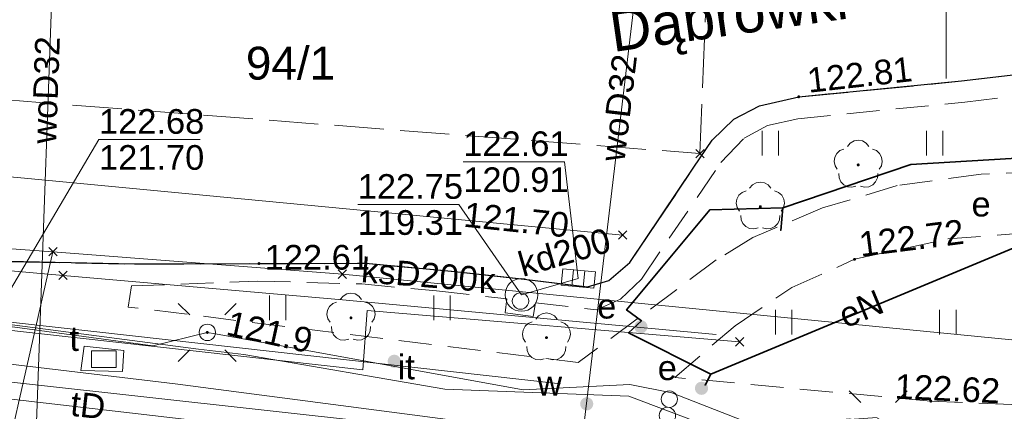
# Model space of a CAD drawing. Extents: x 6472695 to 6473494, y 5822279 to 5823456.
# Tile 10 of 49: x 6472872 to 6472902, y 5822587 to 5822599. Entities that reach past the tile are written whole.
import ezdxf
from ezdxf.enums import TextEntityAlignment as Align

# ---------------------------------------------------------------- set-up
doc = ezdxf.new("R2010")
doc.units = 0
doc.linetypes.add('PRZER2-1', pattern=[1.5, 1, -0.5])
doc.linetypes.add('PRZER3-1', pattern=[2, 1.5, -0.5])
doc.layers.get('0').update_dxf_attribs({"color": 253, "linetype": 'CONTINUOUS'})
for name, color, linetype, lineweight in [('EGBO', 253, 'CONTINUOUS', 18), ('EGDE_O', 253, 'CONTINUOUS', 18), ('GELULI_O', 253, 'CONTINUOUS', 18), ('GSPPRB', 253, 'CONTINUOUS', 18), ('GUPPRZ_O', 253, 'CONTINUOUS', 18), ('OTKC', 253, 'CONTINUOUS', 18), ('OTKJ', 7, 'CONTINUOUS', 30), ('OTKK', 7, 'CONTINUOUS', 30), ('OTRS', 253, 'CONTINUOUS', 13), ('OTRS_O', 253, 'CONTINUOUS', 13), ('OTZI', 253, 'CONTINUOUS', 18), ('OTZI_O', 253, 'CONTINUOUS', 18), ('OTZL', 253, 'CONTINUOUS', 18), ('OTZT', 253, 'CONTINUOUS', 18), ('Ramka sekcyjna', 253, 'CONTINUOUS', 18), ('SUCP', 253, 'CONTINUOUS', 18), ('SUEO', 253, 'CONTINUOUS', 18), ('SUEP', 253, 'CONTINUOUS', 18), ('SUEP_O', 253, 'CONTINUOUS', 18), ('SUEU', 253, 'CONTINUOUS', 18), ('SUEU_O', 253, 'CONTINUOUS', 18), ('SUGP', 253, 'CONTINUOUS', 18), ('SUKK', 253, 'CONTINUOUS', 18), ('SUKP', 253, 'CONTINUOUS', 18), ('SUKP_O', 253, 'CONTINUOUS', 18), ('SULO', 253, 'CONTINUOUS', 35), ('SUPK', 253, 'CONTINUOUS', 18), ('SUPP', 253, 'CONTINUOUS', 18), ('SUPW', 253, 'CONTINUOUS', 18), ('SUPW_O', 253, 'CONTINUOUS', 18), ('SUTP', 253, 'CONTINUOUS', 18), ('SUTP_O', 253, 'CONTINUOUS', 18), ('SUWP', 253, 'CONTINUOUS', 18), ('SUWP_O', 253, 'CONTINUOUS', 18), ('SUWW', 253, 'CONTINUOUS', 18), ('SUWW_O', 253, 'CONTINUOUS', 18)]:
    doc.layers.add(name, color=color, linetype=linetype, lineweight=lineweight)
doc.styles.add('Arial', font='Arial')

# ---------------------------------------------------------------- blocks, each defined once
blk = doc.blocks.new('D_GSPPRB0')
at = {"color": 0, "lineweight": 18}
for points in [[(-0.12726, -0.12726), (0.12726, 0.12726)], [(-0.12726, 0.12726), (0.12726, -0.12726)]]:
    blk.add_lwpolyline(points, dxfattribs=at)
blk = doc.blocks.new('D_GSPTZI1')
blk.add_hatch(color=0).paths.add_polyline_path([(-0.2, 0), (-0.193185, -0.051764), (-0.173205, -0.1), (-0.141421, -0.141421), (-0.1, -0.173205), (-0.051764, -0.193185), (0, -0.2), (0.051764, -0.193185), (0.1, -0.173205), (0.141421, -0.141421), (0.173205, -0.1), (0.193185, -0.051764), (0.2, 0), (0.193185, 0.051764), (0.173205, 0.1), (0.141421, 0.141421), (0.1, 0.173205), (0.051764, 0.193185), (0, 0.2), (-0.051764, 0.193185), (-0.1, 0.173205), (-0.141421, 0.141421), (-0.173205, 0.1), (-0.193185, 0.051764)])
blk = doc.blocks.new('D_GUPIWZ1_1')
at = {"color": 0}
blk.add_lwpolyline([(0, 0.25), (0.064705, 0.241481), (0.125, 0.216506), (0.176777, 0.176777), (0.216506, 0.125), (0.241481, 0.064705), (0.25, 0), (0.241481, -0.064705), (0.216506, -0.125), (0.176777, -0.176777), (0.125, -0.216506), (0.064705, -0.241481), (0, -0.25), (-0.064705, -0.241481), (-0.125, -0.216506), (-0.176777, -0.176777), (-0.216506, -0.125), (-0.241481, -0.064705), (-0.25, 0), (-0.241481, 0.064705), (-0.216506, 0.125), (-0.176777, 0.176777), (-0.125, 0.216506), (-0.064705, 0.241481)], close=True, dxfattribs=at)
blk = doc.blocks.new('D_GUPKKS1')
at = {"color": 0}
blk.add_lwpolyline([(0.5, -0.25), (-0.5, -0.25), (-0.5, 0.25), (0.5, 0.25)], close=True, dxfattribs=at)
for points in [[(-0.175, -0.25), (-0.175, 0.25)], [(0.175, -0.25), (0.175, 0.25)]]:
    blk.add_lwpolyline(points, dxfattribs=at)
blk = doc.blocks.new('D_GSPWPS1')
blk.add_hatch(color=0).paths.add_polyline_path([(-0.045, 0), (-0.043467, -0.011647), (-0.038971, -0.0225), (-0.03182, -0.03182), (-0.0225, -0.038971), (-0.011647, -0.043467), (0, -0.045), (0.011647, -0.043467), (0.0225, -0.038971), (0.03182, -0.03182), (0.038971, -0.0225), (0.043467, -0.011647), (0.045, 0), (0.043467, 0.011647), (0.038971, 0.0225), (0.03182, 0.03182), (0.0225, 0.038971), (0.011647, 0.043467), (0, 0.045), (-0.011647, 0.043467), (-0.0225, 0.038971), (-0.03182, 0.03182), (-0.038971, 0.0225), (-0.043467, 0.011647)])
blk = doc.blocks.new('D_GSPRDL1')
blk.add_hatch(color=0).paths.add_polyline_path([(0, -0.045), (0.013906, -0.042798), (0.02645, -0.036406), (0.036406, -0.02645), (0.042798, -0.013906), (0.045, 0), (0.042798, 0.013906), (0.036406, 0.02645), (0.02645, 0.036406), (0.013906, 0.042798), (0, 0.045), (-0.013906, 0.042798), (-0.02645, 0.036406), (-0.036406, 0.02645), (-0.042798, 0.013906), (-0.045, 0), (-0.042798, -0.013906), (-0.036406, -0.02645), (-0.02645, -0.036406), (-0.013906, -0.042798)])
at = {"color": 0}
for points in [[(-0.324277, 0.563333), (-0.240553, 0.662679), (-0.127956, 0.727494), (0, 0.75), (0.127956, 0.727494), (0.240553, 0.662679), (0.324277, 0.563333)], [(-0.635969, -0.134326), (-0.70458, -0.024001), (-0.731429, 0.103115), (-0.713292, 0.231763), (-0.652348, 0.346501), (-0.55591, 0.433559), (-0.435555, 0.482485)], [(0.435555, 0.482485), (0.55591, 0.433559), (0.652348, 0.346501), (0.713292, 0.231763), (0.731429, 0.103115), (0.70458, -0.024001), (0.635969, -0.134326)], [(-0.068773, -0.646351), (-0.194901, -0.677512), (-0.324092, -0.663766), (-0.440839, -0.606763), (-0.531129, -0.513345), (-0.584125, -0.394725), (-0.593465, -0.265141)], [(0.593465, -0.265141), (0.584125, -0.394725), (0.531129, -0.513345), (0.440839, -0.606763), (0.324092, -0.663766), (0.194901, -0.677512), (0.068773, -0.646351)]]:
    blk.add_lwpolyline(points, dxfattribs=at)
blk = doc.blocks.new('D_GUPIWZ1_3')
at = {"color": 0}
blk.add_lwpolyline([(0.375, -0.25), (-0.375, -0.25), (-0.375, 0.25), (0.375, 0.25)], close=True, dxfattribs=at)
blk = doc.blocks.new('D_GUPWZA1')
blk.add_hatch(color=0).paths.add_polyline_path([(-0.2, 0), (-0.193185, -0.051764), (-0.173205, -0.1), (-0.141421, -0.141421), (-0.1, -0.173205), (-0.051764, -0.193185), (0, -0.2), (0.051764, -0.193185), (0.1, -0.173205), (0.141421, -0.141421), (0.173205, -0.1), (0.193185, -0.051764), (0.2, 0), (0.193185, 0.051764), (0.173205, 0.1), (0.141421, 0.141421), (0.1, 0.173205), (0.051764, 0.193185), (0, 0.2), (-0.051764, 0.193185), (-0.1, 0.173205), (-0.141421, 0.141421), (-0.173205, 0.1), (-0.193185, 0.051764)])
blk = doc.blocks.new('D_GUPEUT1')
blk.add_hatch(color=0).paths.add_polyline_path([(-0.2, 0), (-0.193185, -0.051764), (-0.173205, -0.1), (-0.141421, -0.141421), (-0.1, -0.173205), (-0.051764, -0.193185), (0, -0.2), (0.051764, -0.193185), (0.1, -0.173205), (0.141421, -0.141421), (0.173205, -0.1), (0.193185, -0.051764), (0.2, 0), (0.193185, 0.051764), (0.173205, 0.1), (0.141421, 0.141421), (0.1, 0.173205), (0.051764, 0.193185), (0, 0.2), (-0.051764, 0.193185), (-0.1, 0.173205), (-0.141421, 0.141421), (-0.173205, 0.1), (-0.193185, 0.051764)])
blk = doc.blocks.new('D_GUPELA2')
blk.add_hatch(color=0).paths.add_polyline_path([(-0.001087, 0.044987), (0.011881, 0.043403), (0.021281, 0.03965), (0.030065, 0.033482), (0.038133, 0.023893), (0.043117, 0.012881), (0.044986, 0.001113), (0.044323, -0.007777), (0.040557, -0.019497), (0.033417, -0.030138), (0.024849, -0.037517), (0.013788, -0.042836), (0.002013, -0.044955), (-0.00982, -0.043916), (-0.020466, -0.040077), (-0.029541, -0.033946), (-0.036867, -0.025804), (-0.04187, -0.01649), (-0.04461, -0.005909), (-0.044532, 0.006476), (-0.041285, 0.017903), (-0.034764, 0.028574), (-0.024479, 0.03776), (-0.013449, 0.042943)])
at = {"color": 0}
for points in [[(-0.883883, 0.883883), (-0.53033, 0.53033)], [(0.883883, 0.883883), (0.53033, 0.53033)], [(-0.883883, -0.883883), (-0.53033, -0.53033)], [(0.883883, -0.883883), (0.53033, -0.53033)]]:
    blk.add_lwpolyline(points, dxfattribs=at)
blk = doc.blocks.new('D_GEPIPP1')
at = {"color": 0}
blk.add_lwpolyline([(0, 0.25), (0.064705, 0.241481), (0.125, 0.216506), (0.176777, 0.176777), (0.216506, 0.125), (0.241481, 0.064705), (0.25, 0), (0.241481, -0.064705), (0.216506, -0.125), (0.176777, -0.176777), (0.125, -0.216506), (0.064705, -0.241481), (0, -0.25), (-0.064705, -0.241481), (-0.125, -0.216506), (-0.176777, -0.176777), (-0.216506, -0.125), (-0.241481, -0.064705), (-0.25, 0), (-0.241481, 0.064705), (-0.216506, 0.125), (-0.176777, 0.176777), (-0.125, 0.216506), (-0.064705, 0.241481)], close=True, dxfattribs=at)
blk = doc.blocks.new('D_GUPELA1')
at = {"color": 0}
blk.add_lwpolyline([(0, 0.25), (0.064705, 0.241481), (0.125, 0.216506), (0.176777, 0.176777), (0.216506, 0.125), (0.241481, 0.064705), (0.25, 0), (0.241481, -0.064705), (0.216506, -0.125), (0.176777, -0.176777), (0.125, -0.216506), (0.064705, -0.241481), (0, -0.25), (-0.064705, -0.241481), (-0.125, -0.216506), (-0.176777, -0.176777), (-0.216506, -0.125), (-0.241481, -0.064705), (-0.25, 0), (-0.241481, 0.064705), (-0.216506, 0.125), (-0.176777, 0.176777), (-0.125, 0.216506), (-0.064705, 0.241481)], close=True, dxfattribs=at)
blk = doc.blocks.new('D_GUPISN1')
at = {"color": 0}
blk.add_lwpolyline([(0, 0.25), (0.064705, 0.241481), (0.125, 0.216506), (0.176777, 0.176777), (0.216506, 0.125), (0.241481, 0.064705), (0.25, 0), (0.241481, -0.064705), (0.216506, -0.125), (0.176777, -0.176777), (0.125, -0.216506), (0.064705, -0.241481), (0, -0.25), (-0.064705, -0.241481), (-0.125, -0.216506), (-0.176777, -0.176777), (-0.216506, -0.125), (-0.241481, -0.064705), (-0.25, 0), (-0.241481, 0.064705), (-0.216506, 0.125), (-0.176777, 0.176777), (-0.125, 0.216506), (-0.064705, 0.241481)], close=True, dxfattribs=at)
blk = doc.blocks.new('D_GSSUTR1')
at = {"color": 0}
for points in [[(-0.25666, 0.36165), (-0.25666, -0.38835)], [(0.24334, -0.38835), (0.24334, 0.36165)]]:
    blk.add_lwpolyline(points, dxfattribs=at)

msp = doc.modelspace()

# ---------------------------------------------------------------- linework, layer by layer
at = {"layer": 'GUPPRZ_O', "linetype": 'Continuous', "flags": 128}
for points in [[(6472871.286, 5822590.691), (6472874.21, 5822595.644), (6472877.29, 5822595.644)], [(6472888.8, 5822591.42), (6472888.379, 5822594.966), (6472885.299, 5822594.966)], [(6472887.07, 5822590.92), (6472885.166, 5822593.667), (6472882.086, 5822593.667)]]:
    msp.add_lwpolyline(points, dxfattribs=at)
at = {"layer": 'OTKC', "linetype": 'PRZER2-1'}
msp.add_lwpolyline([(6472870.061, 5822605.887), (6472877.4, 5822606.114), (6472877.383, 5822607.25), (6472879.47, 5822607.342), (6472879.44, 5822606.184), (6472882.916, 5822606.302), (6472882.854, 5822607.479), (6472884.97, 5822607.482), (6472884.992, 5822606.373), (6472885.217, 5822606.381, -0.000024), (6472894.961, 5822608.099), (6472894.708, 5822609.164), (6472896.785, 5822609.545), (6472896.924, 5822608.445), (6472899.055, 5822608.82), (6472904.508, 5822609.793), (6472904.851, 5822609.86), (6472912.221, 5822611.642), (6472920.28, 5822614.161), (6472936.274, 5822620.31)], format="xyb", dxfattribs=at)
for points in [[(6472869.5, 5822591.98), (6472875.29, 5822591.86), (6472879.08, 5822591.87), (6472882.32, 5822591.88), (6472885.04, 5822591.63), (6472887.15, 5822591.4), (6472889.08, 5822591.16), (6472889.73, 5822591.36), (6472890.37, 5822591.9), (6472892.32, 5822594.8), (6472892.87, 5822595.62), (6472893.53, 5822596.26), (6472894.32, 5822596.67), (6472895.51, 5822596.94), (6472900.46, 5822597.42), (6472904.55, 5822597.9)], [(6472902.82, 5822594.65), (6472901.06, 5822594.59), (6472898.51, 5822594.24), (6472896.23, 5822593.56), (6472894.11, 5822592.66), (6472893, 5822591.98), (6472888.8, 5822588.86), (6472875.1, 5822590.55), (6472875.2, 5822591.19), (6472879.04, 5822591.34), (6472882.21, 5822591.25), (6472884.48, 5822591.04), (6472886.62, 5822590.8), (6472886.57, 5822590.37), (6472887.43, 5822590.26), (6472887.5, 5822590.68), (6472889.35, 5822590.46), (6472890.08, 5822590.79), (6472890.72, 5822591.4), (6472893.14, 5822594.94), (6472893.85, 5822595.68), (6472894.56, 5822596.07), (6472895.48, 5822596.27), (6472900.57, 5822596.78), (6472904.64, 5822597.27)], [(6472906.49, 5822587.39), (6472899.53, 5822587.69), (6472891.74, 5822588.41), (6472893.57, 5822589.98), (6472895.3, 5822591.14), (6472897.21, 5822592), (6472900.05, 5822592.62), (6472902.84, 5822592.84)]]:
    msp.add_lwpolyline(points, dxfattribs=at)
at = {"layer": 'OTKJ', "linetype": 'PRZER3-1'}
msp.add_lwpolyline([(6472869.5, 5822591.98), (6472875.29, 5822591.86), (6472879.08, 5822591.87), (6472882.32, 5822591.88), (6472885.04, 5822591.63), (6472887.15, 5822591.4), (6472889.08, 5822591.16), (6472889.73, 5822591.36), (6472890.37, 5822591.9), (6472892.32, 5822594.8), (6472892.87, 5822595.62), (6472893.53, 5822596.26), (6472894.32, 5822596.67), (6472895.51, 5822596.94), (6472900.46, 5822597.42), (6472904.55, 5822597.9)], dxfattribs=at)
at = {"layer": 'OTKK', "linetype": 'Continuous'}
msp.add_lwpolyline([(6472869.5, 5822591.98), (6472875.29, 5822591.86), (6472879.08, 5822591.87), (6472882.32, 5822591.88), (6472885.04, 5822591.63), (6472887.15, 5822591.4), (6472889.08, 5822591.16), (6472889.73, 5822591.36), (6472890.37, 5822591.9), (6472892.32, 5822594.8), (6472892.87, 5822595.62), (6472893.53, 5822596.26), (6472894.32, 5822596.67), (6472895.51, 5822596.94), (6472900.46, 5822597.42), (6472904.55, 5822597.9)], dxfattribs=at)
at = {"layer": 'OTZT', "linetype": 'PRZER2-1'}
for points in [[(6472902.82, 5822594.65), (6472901.06, 5822594.59), (6472898.51, 5822594.24), (6472896.23, 5822593.56), (6472894.11, 5822592.66), (6472893, 5822591.98), (6472888.8, 5822588.86), (6472875.1, 5822590.55), (6472875.2, 5822591.19), (6472879.04, 5822591.34), (6472882.21, 5822591.25), (6472884.48, 5822591.04), (6472886.62, 5822590.8), (6472886.57, 5822590.37), (6472887.43, 5822590.26), (6472887.5, 5822590.68), (6472889.35, 5822590.46), (6472890.08, 5822590.79), (6472890.72, 5822591.4), (6472893.14, 5822594.94), (6472893.85, 5822595.68), (6472894.56, 5822596.07), (6472895.48, 5822596.27), (6472900.57, 5822596.78), (6472904.64, 5822597.27)], [(6472906.49, 5822587.39), (6472899.53, 5822587.69), (6472891.74, 5822588.41), (6472893.57, 5822589.98), (6472895.3, 5822591.14), (6472897.21, 5822592), (6472900.05, 5822592.62), (6472902.84, 5822592.84)]]:
    msp.add_lwpolyline(points, dxfattribs=at)
at = {"layer": 'Ramka sekcyjna', "linetype": 'Continuous', "flags": 128}
msp.add_lwpolyline([(6472900, 5822597.5), (6472900, 5822602.5)], dxfattribs=at)
at = {"layer": 'SUCP', "linetype": 'PRZER3-1'}
msp.add_lwpolyline([(6472800.466, 5822595.002), (6472801.128, 5822600.714), (6472807.774, 5822600.302), (6472807.618, 5822598.755), (6472847.896, 5822594.591), (6472848.422, 5822598.808), (6472855.46, 5822598.077), (6472892.503, 5822595.214), (6472892.881, 5822604.745), (6472898.706, 5822604.843)], dxfattribs=at)
at = {"layer": 'SUEP', "linetype": 'Continuous'}
for points in [[(6472918.337, 5822574.318), (6472906.914, 5822580.938), (6472906.726, 5822582.38), (6472906.579, 5822584.324), (6472905.073, 5822584.909), (6472902.02, 5822585.828), (6472897.537, 5822587.049), (6472897.056, 5822587.153), (6472893.208, 5822586.756), (6472890.342, 5822587.843), (6472884.737, 5822588.052), (6472878.616, 5822589.105), (6472877.236, 5822589.272), (6472863.411, 5822591.069), (6472858.049, 5822591.801), (6472840.199, 5822593.495), (6472835.191, 5822593.832), (6472832.241, 5822594.02), (6472824.335, 5822594.94), (6472816.752, 5822595.717), (6472811.461, 5822596.149), (6472801.041, 5822597.298), (6472790.223, 5822598.54)], [(6472906.79, 5822594.17), (6472906.55, 5822594.85), (6472903.16, 5822595.14), (6472898.92, 5822594.88), (6472895.03, 5822593.56), (6472894.96, 5822592.88), (6472895.03, 5822593.56), (6472892.8, 5822593.5), (6472890.27, 5822590.46), (6472890.72, 5822590.13), (6472890.33, 5822589.77), (6472892.83, 5822588.51), (6472892.66, 5822588.18), (6472892.83, 5822588.51), (6472902.04, 5822592.34), (6472902.04, 5822592.94), (6472902.04, 5822592.34), (6472906.62, 5822591.08), (6472906.52, 5822587.73), (6472904.08, 5822587.6), (6472903.23, 5822582.72)], [(6472863.91, 5822590.979), (6472875.847, 5822589.371), (6472877.506, 5822589.778), (6472877.756, 5822589.733), (6472887.122, 5822588.029), (6472890.365, 5822588.196), (6472891.644, 5822587.943), (6472894.243, 5822586.927), (6472897.901, 5822587.195)]]:
    msp.add_lwpolyline(points, dxfattribs=at)
at = {"layer": 'SUGP', "linetype": 'Continuous'}
for points in [[(6472892.992, 5822589.716), (6472881.618, 5822590.771), (6472873.116, 5822591.512), (6472862.529, 5822592.449), (6472843.84, 5822594.08), (6472844.362, 5822603.843)], [(6472838.034, 5822601.537), (6472837.97, 5822597.278), (6472844.215, 5822596.683), (6472871.73, 5822594.488), (6472890.147, 5822592.735)], [(6472893.709, 5822589.492), (6472882.378, 5822590.443), (6472882.243, 5822588.638), (6472856.057, 5822591.569), (6472839.083, 5822593.358), (6472821.129, 5822595.552)], [(6472888.262, 5822588.218), (6472857.482, 5822591.656), (6472853.668, 5822592.049)]]:
    msp.add_lwpolyline(points, dxfattribs=at)
at = {"layer": 'SUKP', "linetype": 'Continuous'}
for points in [[(6472916.997, 5822588.083), (6472881.619, 5822591.549), (6472872.809, 5822592.231), (6472863.012, 5822592.936), (6472853.703, 5822594.557)], [(6472868.435, 5822573.014), (6472872.809, 5822592.231)], [(6472888.8, 5822591.42), (6472887.07, 5822590.92)]]:
    msp.add_lwpolyline(points, dxfattribs=at)
at = {"layer": 'SULO', "linetype": 'Continuous'}
msp.add_lwpolyline([(6472906.79, 5822594.17), (6472906.55, 5822594.85), (6472903.16, 5822595.14), (6472898.92, 5822594.88), (6472895.03, 5822593.56), (6472894.96, 5822592.88), (6472895.03, 5822593.56), (6472892.8, 5822593.5), (6472890.27, 5822590.46), (6472890.72, 5822590.13), (6472890.33, 5822589.77), (6472892.83, 5822588.51), (6472892.66, 5822588.18), (6472892.83, 5822588.51), (6472902.04, 5822592.34), (6472902.04, 5822592.94), (6472902.04, 5822592.34), (6472906.62, 5822591.08), (6472906.52, 5822587.73), (6472904.08, 5822587.6), (6472903.23, 5822582.72)], dxfattribs=at)
at = {"layer": 'SUPK', "linetype": 'Continuous'}
msp.add_lwpolyline([(6472887.07, 5822590.42, -1), (6472887.07, 5822591.42, -1)], format="xyb", close=True, dxfattribs=at)
msp.add_lwpolyline([(6472873.755, 5822589.356), (6472873.661, 5822588.623), (6472874.927, 5822588.593), (6472874.97, 5822589.228)], close=True, dxfattribs=at)
at = {"layer": 'SUTP', "linetype": 'Continuous'}
for points in [[(6472810.526, 5822594.333), (6472812.133, 5822594.991), (6472814.254, 5822595.066), (6472827.053, 5822593.728), (6472845.918, 5822591.906), (6472866.843, 5822589.37), (6472876.529, 5822588.218), (6472889.638, 5822586.504), (6472901.21, 5822584.905), (6472904.081, 5822584.455), (6472904.281, 5822583.813)], [(6472905.724, 5822579.32), (6472907.904, 5822583.639), (6472904.242, 5822584.649), (6472821.896, 5822593.755)], [(6472904.281, 5822583.813), (6472900.991, 5822584.22), (6472885.553, 5822586.128), (6472862.184, 5822588.837), (6472845.261, 5822590.88), (6472822.562, 5822593.65), (6472822.39, 5822592.082)]]:
    msp.add_lwpolyline(points, dxfattribs=at)
at = {"layer": 'SUWP', "linetype": 'Continuous'}
for points in [[(6472891.106, 5822604.879), (6472888.609, 5822583.974)], [(6472872.926, 5822604.244), (6472872.263, 5822585.919)]]:
    msp.add_lwpolyline(points, dxfattribs=at)

# ---------------------------------------------------------------- block references
at = {"layer": 'EGBO', "linetype": 'Continuous'}
for p in [(6472891.571, 5822587.75), (6472891.512, 5822587.253)]:
    msp.add_blockref('D_GEPIPP1', p, dxfattribs=at)
at = {"layer": 'GSPPRB', "linetype": 'Continuous'}
for p in [(6472892.503, 5822595.214), (6472890.147, 5822592.735), (6472872.809, 5822592.231), (6472873.116, 5822591.512), (6472881.619, 5822591.549), (6472893.709, 5822589.492)]:
    msp.add_blockref('D_GSPPRB0', p, dxfattribs=at)
at = {"layer": 'OTRS', "linetype": 'Continuous'}
for p in [(6472895.51, 5822596.94), (6472897.21, 5822592), (6472879.08, 5822591.87), (6472899.53, 5822587.69)]:
    msp.add_blockref('D_GSPWPS1', p, dxfattribs=at)
at = {"layer": 'OTZI', "linetype": 'Continuous'}
msp.add_blockref('D_GSPTZI1', (6472883.197, 5822588.901), dxfattribs=at)
at = {"layer": 'OTZL', "linetype": 'Continuous'}
for p in [(6472897.32, 5822594.87), (6472894.34, 5822593.6), (6472881.88, 5822590.22), (6472887.83, 5822589.62)]:
    msp.add_blockref('D_GSPRDL1', p, dxfattribs=at)
at = {"layer": 'OTZT', "linetype": 'Continuous'}
for p in [(6472894.655, 5822595.543), (6472899.655, 5822595.543), (6472879.655, 5822590.543), (6472884.655, 5822590.543), (6472895.055, 5822590.108), (6472900.055, 5822590.108)]:
    msp.add_blockref('D_GSSUTR1', p, dxfattribs=at)
at = {"layer": 'SUEO', "linetype": 'Continuous'}
for name in ['D_GUPELA2', 'D_GUPELA1']:
    msp.add_blockref(name, (6472877.506, 5822589.778), dxfattribs=at)
at = {"layer": 'SUEO', "linetype": 'Continuous', "rotation": 89.99999931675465}
msp.add_blockref('D_GUPELA2', (6472897.927, 5822587.123), dxfattribs=at)
at = {"layer": 'SUEU', "linetype": 'Continuous'}
for p in [(6472890.706, 5822589.95), (6472892.55, 5822588.08)]:
    msp.add_blockref('D_GUPEUT1', p, dxfattribs=at)
at = {"layer": 'SUKK', "linetype": 'Continuous', "rotation": 354.6148577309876}
msp.add_blockref('D_GUPKKS1', (6472888.8, 5822591.42), dxfattribs=at)
at = {"layer": 'SUPP', "linetype": 'Continuous'}
msp.add_blockref('D_GUPISN1', (6472877.506, 5822589.778), dxfattribs=at)
at = {"layer": 'SUPW', "linetype": 'Continuous'}
for name, p in [('D_GUPIWZ1_1', (6472887.04, 5822590.73)), ('D_GUPIWZ1_3', (6472874.354, 5822588.965))]:
    msp.add_blockref(name, p, dxfattribs=at)
at = {"layer": 'SUWW', "linetype": 'Continuous'}
msp.add_blockref('D_GUPWZA1', (6472889.056, 5822587.607), dxfattribs=at)

# ---------------------------------------------------------------- texts
at = {"layer": 'EGDE_O', "linetype": 'Continuous', "style": 'Arial'}
msp.add_text('94/1', height=1, dxfattribs=at).set_placement((6472880.04, 5822597.462, 10.8), align=Align.CENTER)
at = {"layer": 'GELULI_O', "linetype": 'Continuous', "style": 'Arial'}
msp.add_text('Dąbrówki', height=1.25, rotation=8.119, dxfattribs=at).set_placement((6472893.458, 5822598.812, 10.14), align=Align.CENTER)
at = {"layer": 'GUPPRZ_O', "linetype": 'Continuous', "style": 'Arial'}
for s, p in [('122.68', (6472874.21, 5822595.816, 10.8)), ('122.61', (6472885.299, 5822595.139, 10.8)), ('121.70', (6472874.21, 5822594.721, 10.8)), ('120.91', (6472885.299, 5822594.044, 10.8)), ('122.75', (6472882.086, 5822593.839, 10.8)), ('119.31', (6472882.086, 5822592.744, 10.8))]:
    msp.add_text(s, height=0.75, dxfattribs=at).set_placement(p)
for s, rotation, p in [('121.70', 354.0258, (6472885.284, 5822592.995, 10.8)), ('121.9', 347.5615, (6472878.044, 5822589.709, 10.8))]:
    msp.add_text(s, height=0.75, rotation=rotation, dxfattribs=at).set_placement(p)
at = {"layer": 'OTRS_O', "linetype": 'Continuous', "style": 'Arial'}
for s, rotation, p in [('122.81', 6.4088, (6472895.813, 5822597.061, 10.8)), ('122.72', 7.2038, (6472897.397, 5822592.077, 10.8)), ('122.62', 357.4201, (6472898.419, 5822587.767, 10.8))]:
    msp.add_text(s, height=0.75, rotation=rotation, dxfattribs=at).set_placement(p)
msp.add_text('122.61', height=0.75, dxfattribs=at).set_placement((6472879.253, 5822591.687, 10.8))
at = {"layer": 'OTZI_O', "linetype": 'Continuous', "style": 'Arial'}
msp.add_text('it', height=0.75, dxfattribs=at).set_placement((6472883.825, 5822588.353, 10.8), align=Align.RIGHT)
at = {"layer": 'SUEP_O', "linetype": 'Continuous', "style": 'Arial'}
msp.add_text('eN', height=0.75, rotation=22.5801, dxfattribs=at).set_placement((6472897.548, 5822590.154, 10.8), align=Align.CENTER)
at = {"layer": 'SUEU_O', "linetype": 'Continuous', "style": 'Arial'}
for p in [(6472901.352, 5822593.302, 10.8), (6472889.956, 5822590.2, 10.8), (6472891.8, 5822588.33, 10.8)]:
    msp.add_text('e', height=0.75, dxfattribs=at).set_placement(p, align=Align.RIGHT)
at = {"layer": 'SUKP_O', "linetype": 'Continuous', "style": 'Arial'}
for s, rotation, p in [('kd200', 16.1202, (6472888.48, 5822591.858, 10.8)), ('ksD200', 355.4804, (6472883.94, 5822591.167, 10.8))]:
    msp.add_text(s, height=0.75, rotation=rotation, dxfattribs=at).set_placement(p, align=Align.CENTER)
at = {"layer": 'SUPW_O', "linetype": 'Continuous', "style": 'Arial'}
for s, p in [('k', (6472886.29, 5822590.98, 10.8)), ('t', (6472873.604, 5822589.215, 10.8))]:
    msp.add_text(s, height=0.75, dxfattribs=at).set_placement(p, align=Align.RIGHT)
at = {"layer": 'SUTP_O', "linetype": 'Continuous', "style": 'Arial'}
msp.add_text('tD', height=0.75, rotation=353.3876, dxfattribs=at).set_placement((6472873.835, 5822587.191, 10.8), align=Align.CENTER)
at = {"layer": 'SUWP_O', "linetype": 'Continuous', "style": 'Arial'}
for rotation, p in [(87.9281, (6472872.962, 5822597.131, 10.8)), (83.1898, (6472890.396, 5822596.561, 10.8))]:
    msp.add_text('woD32', height=0.75, rotation=rotation, dxfattribs=at).set_placement(p, align=Align.CENTER)
at = {"layer": 'SUWW_O', "linetype": 'Continuous', "style": 'Arial'}
msp.add_text('w', height=0.75, dxfattribs=at).set_placement((6472888.306, 5822587.857, 10.8), align=Align.RIGHT)

doc.saveas('drawing.dxf')
